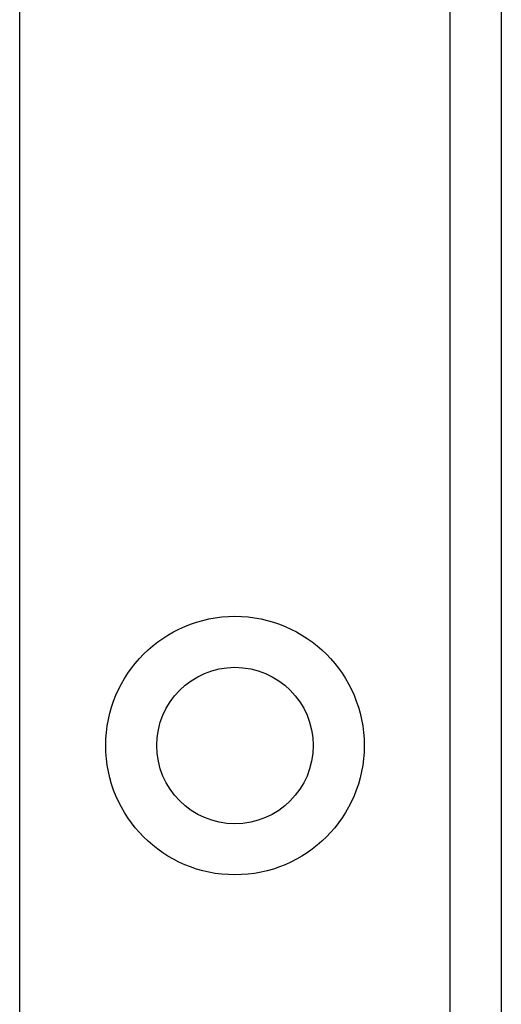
# Model space of a CAD drawing. Header units: inches. Extents: x 5 to 147, y 9 to 79.
# Tile 7 of 95: x 6.894 to 7.402, y 26.246 to 27.284. Entities that reach past the tile are written whole.
import ezdxf

# ---------------------------------------------------------------- set-up
doc = ezdxf.new("R2010")
doc.units = ezdxf.units.IN
doc.header["$MEASUREMENT"] = 0
doc.layers.add('Visible Edges(ANSI)', color=7, linetype='Continuous', lineweight=25)
doc.layers.add('Visible Tangent Edges(ANSI)', color=7, linetype='Continuous', lineweight=25)

msp = doc.modelspace()

# ---------------------------------------------------------------- linework, layer by layer
at = {"layer": 'Visible Edges(ANSI)'}
msp.add_line((7.4025, 58.3415), (7.4025, 25.2076), dxfattribs=at)
msp.add_circle((7.1215, 26.5187), 0.0825, dxfattribs=at)
at = {"layer": 'Visible Tangent Edges(ANSI)'}
for p, q in [((6.8943, 58.3415), (6.8943, 25.2076)), ((7.3486, 25.2076), (7.3486, 58.3415))]:
    msp.add_line(p, q, dxfattribs=at)
msp.add_circle((7.1215, 26.5187), 0.1363, dxfattribs=at)

doc.saveas('drawing.dxf')
